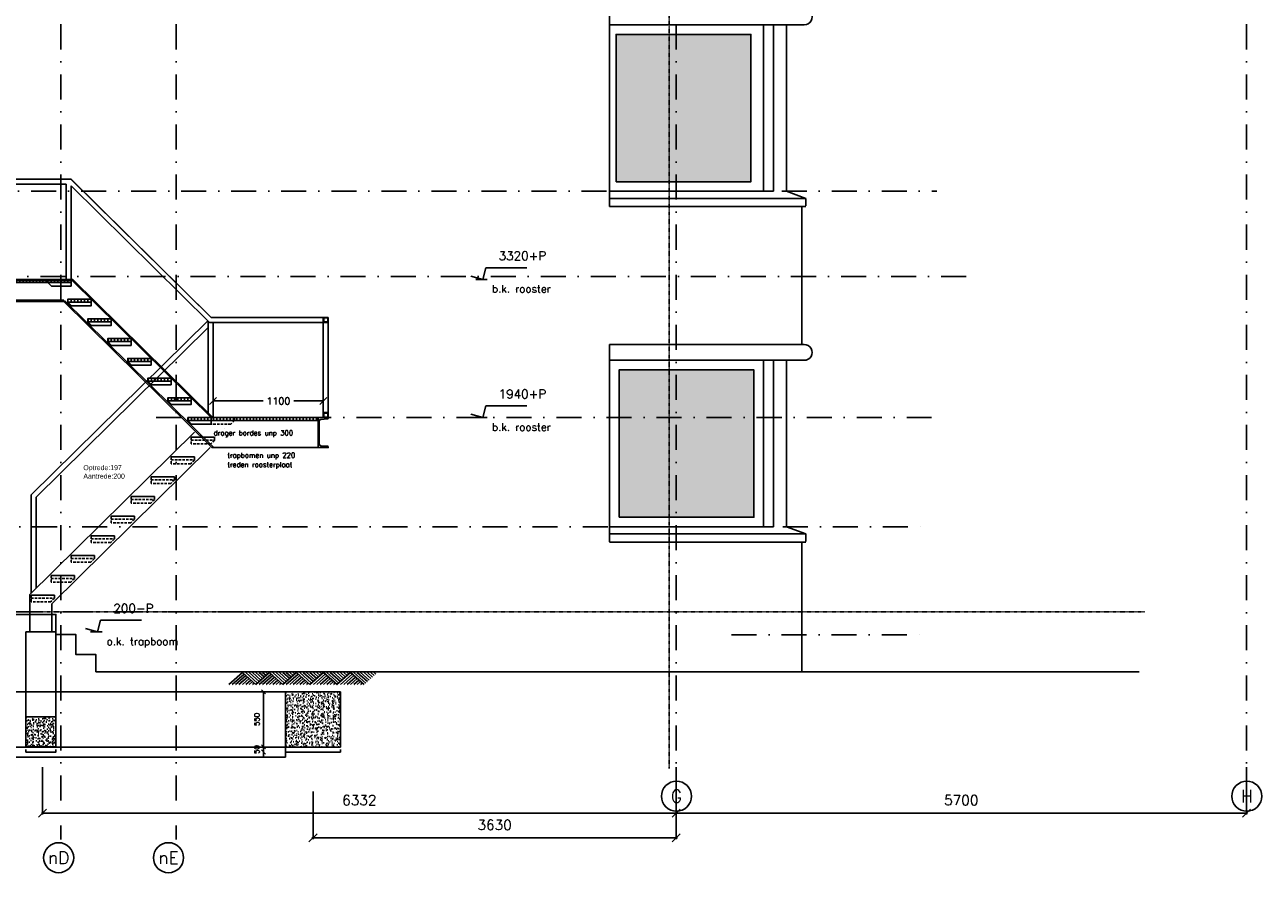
# Model space of a CAD drawing. Extents: x 145187 to 222247, y 87753 to 171871.
# Tile 22 of 37: x 162322 to 174700, y 89826 to 98308. Entities that reach past the tile are written whole.
import ezdxf
from ezdxf.enums import TextEntityAlignment as Align

# ---------------------------------------------------------------- set-up
doc = ezdxf.new("R2010")
doc.units = 0
doc.header["$LTSCALE"] = 5
doc.header["$MEASUREMENT"] = 0
doc.header["$PDMODE"] = 3
doc.header["$PDSIZE"] = 0.1
for name, pattern in [('DASHDOT', [1, 0.5, -0.25, 0, -0.25]), ('DASHED', [0.75, 0.5, -0.25]), ('DD1', [2.66667, 1.66667, -0.5, 0, -0.5])]:
    doc.linetypes.add(name, pattern=pattern)
doc.layers.get('0').update_dxf_attribs({"linetype": 'CONTINUOUS'})
doc.layers.get('DEFPOINTS').update_dxf_attribs({"linetype": 'CONTINUOUS'})
for name, color, linetype in [('A--A23--_F--3-', 9, 'CONTINUOUS'), ('A--A28--_F--3-', 7, 'CONTINUOUS'), ('A--L$1A-_RASTER_NR_10', 171, 'CONTINUOUS'), ('A--L$7A3-_STRAMIEN', 3, 'CONTINUOUS'), ('A--L11D5_GRONDWERK', 5, 'CONTINUOUS'), ('A--L16--', 7, 'CONTINUOUS'), ('A--L16--_F123-', 7, 'CONTINUOUS'), ('A--L16D4_FUNDERING_F123-', 4, 'CONTINUOUS'), ('A--L23--', 7, 'CONTINUOUS'), ('A--L23--_F--3-', 7, 'CONTINUOUS'), ('A--L28--', 7, 'CONTINUOUS'), ('A--L28--_F--3-', 1, 'CONTINUOUS'), ('A--L31--', 2, 'CONTINUOUS'), ('A--M$1A-_F123-', 1, 'CONTINUOUS'), ('A--M01A1_MAATVOERING', 1, 'CONTINUOUS'), ('A--M01B1_HOOGTE_MAATV', 1, 'CONTINUOUS'), ('A--T$7A-_STRAMIEN', 2, 'CONTINUOUS'), ('A--T$7A8-_STRAMIEN', 8, 'DASHDOT'), ('A--T01A-25_TEKST', 2, 'CONTINUOUS'), ('A--T01A-35_TEKSTPRES', 3, 'CONTINUOUS'), ('A--T01B2_HOOGTE_MAATV', 2, 'CONTINUOUS'), ('A--T01B3_HOOGTE_MAATV', 3, 'CONTINUOUS'), ('NIEUWE_INDELING', 2, 'CONTINUOUS'), ('STRAMIEN', 8, 'DD1'), ('vluchttrapd', 1, 'CONTINUOUS'), ('X--LR---_CP', 7, 'CONTINUOUS')]:
    doc.layers.add(name, color=color, linetype=linetype)
doc.styles.add('ALFA-0_25', font='ROMANS')
doc.styles.add('ALFA-0_35', font='ROMANS.shx')
doc.styles.add('HIEMSTRA', font='romans.shx')
doc.styles.add('HOOGTEXT', font='ROMANS.shx', dxfattribs={"height": 2.5})
doc.styles.add('style1', font='tsacor__.ttf', dxfattribs={"height": 10})
doc.dimstyles.new('ALFA-0_35', dxfattribs={"dimscale": 50, "dimtxt": 3.5, "dimasz": 3.5, "dimexe": 0.3, "dimexo": 0.3, "dimgap": 1.75, "dimtad": 1, "dimdec": 0, "dimzin": 0, "dimdsep": 46, "dimtxsty": 'ALFA-0_35', "dimblk1": 'OBLIQUE', "dimblk2": 'OBLIQUE', "dimsah": 1, "dimcen": 0.09, "dimdle": 0.3, "dimclrd": 1, "dimclre": 1, "dimclrt": 3, "dimadec": 0, "dimazin": 0, "dimtfac": 1, "dimtdec": 0, "dimtofl": 0, "dimtmove": 2, "dimatfit": 3, "dimldrblk": 'OBLIQUE', "dimfxl": 0, "dimtvp": 625, "dimtolj": 1, "dimtzin": 0, "dimarcsym": 0})
doc.dimstyles.get("Standard").update_dxf_attribs({"dimscale": 50, "dimtxt": 2.5, "dimasz": 2, "dimexe": 0.3, "dimexo": 0.3, "dimgap": 2, "dimtad": 1, "dimdec": 0, "dimzin": 0, "dimdsep": 46, "dimtxsty": 'HIEMSTRA', "dimblk1": 'OBLIQUE', "dimblk2": 'OBLIQUE', "dimsah": 1, "dimcen": 0.09, "dimdle": 0.3, "dimclrd": 1, "dimclre": 1, "dimclrt": 2, "dimadec": 0, "dimazin": 0, "dimtfac": 1, "dimtdec": 4, "dimtix": 1, "dimtmove": 2, "dimatfit": 3, "dimldrblk": 'OBLIQUE', "dimfxl": 0, "dimtvp": 625, "dimtolj": 1, "dimtzin": 0, "dimarcsym": 0})

# ---------------------------------------------------------------- blocks, each defined once
blk = doc.blocks.new('*U216')
at = {"layer": 'A--L23--_F--3-', "color": 2, "linetype": 'Continuous'}
blk.add_lwpolyline([(0, 0), (0, -25), (-550, -25), (-550, 0)], dxfattribs=at)
blk = doc.blocks.new('_OBLIQUE')
at = {"color": 0, "linetype": 'ByBlock'}
blk.add_line((-0.5, -0.5), (0.5, 0.5), dxfattribs=at)
blk = doc.blocks.new('*D221')
at = {"layer": 'A--M$1A-_F123-', "color": 1, "lineweight": -2, "ltscale": 10}
for p, q in [((164199, 94552), (164704, 94552)), ((164205, 94396), (164205, 94558)), ((165311, 94552), (165011, 94552)), ((165305, 94396), (165305, 94558))]:
    blk.add_line(p, q, dxfattribs=at)
at = {"layer": 'DEFPOINTS', "color": 0, "ltscale": 10}
for p in [(165305, 94552), (164205, 94390), (165305, 94390)]:
    blk.add_point(p, dxfattribs=at)
at = {"layer": 'A--M$1A-_F123-', "color": 1, "lineweight": -2, "ltscale": 10, "xscale": 70, "yscale": 70, "zscale": 70, "rotation": 180}
blk.add_blockref('_OBLIQUE', (164205, 94552), dxfattribs=at)
at = {"layer": 'A--M$1A-_F123-', "color": 1, "lineweight": -2, "ltscale": 10, "xscale": 70, "yscale": 70, "zscale": 70}
blk.add_blockref('_OBLIQUE', (165305, 94552), dxfattribs=at)
at = {"layer": 'A--M$1A-_F123-', "color": 3, "ltscale": 10, "insert": (164857, 94552), "char_height": 70, "attachment_point": 5, "style": 'ALFA-0_35'}
blk.add_mtext('\\A1;1100', dxfattribs=at)
blk = doc.blocks.new('HOOGTEP')
at = {"layer": 'A--M01A1_MAATVOERING'}
for p, q in [((-2.41, 0.65), (0, 0)), ((0, 0), (0.62, 2.33)), ((0.62, 2.33), (8.79, 2.33))]:
    blk.add_line(p, q, dxfattribs=at)
at = {"layer": 'A--M01B1_HOOGTE_MAATV'}
blk.add_line((-1.38, 0), (0.91, 0), dxfattribs=at)
at = {"layer": 'A--T01B2_HOOGTE_MAATV', "style": 'HOOGTEXT', "flags": 4}
blk.add_attdef('TEKST', (1.84, -0.67), '', height=1.5, dxfattribs=at)
at = {"layer": 'A--T01B3_HOOGTE_MAATV', "style": 'HOOGTEXT', "flags": 4}
blk.add_attdef('HOOGTE', (1.67, 3.82), '', height=1.75, dxfattribs=at)
blk = doc.blocks.new('*D239')
at = {"layer": 'A--M$1A-_F123-', "color": 1, "lineweight": -2, "ltscale": 10}
for p, q in [((164713, 91646), (164701, 91646)), ((164707, 91652), (164707, 91090)), ((164713, 91096), (164701, 91096))]:
    blk.add_line(p, q, dxfattribs=at)
at = {"layer": 'DEFPOINTS', "color": 0, "ltscale": 10}
for p in [(164719, 91646), (164707, 91096), (164719, 91096)]:
    blk.add_point(p, dxfattribs=at)
at = {"layer": 'A--M$1A-_F123-', "color": 1, "lineweight": -2, "ltscale": 10, "xscale": 40, "yscale": 40, "zscale": 40}
for p, rotation in [((164707, 91646), 90), ((164707, 91096), 270)]:
    blk.add_blockref('_OBLIQUE', p, dxfattribs=dict(at, rotation=rotation))
at = {"layer": 'A--M$1A-_F123-', "color": 2, "ltscale": 10, "insert": (164642, 91371), "char_height": 50, "attachment_point": 5, "rotation": 90, "style": 'HIEMSTRA'}
blk.add_mtext('\\A1;550', dxfattribs=at)
blk = doc.blocks.new('*D240')
at = {"layer": 'A--M$1A-_F123-', "color": 1, "lineweight": -2, "ltscale": 10}
for p, q in [((164707, 91096), (164707, 91136)), ((164707, 91096), (164707, 91046)), ((164707, 91046), (164707, 91006))]:
    blk.add_line(p, q, dxfattribs=at)
at = {"layer": 'DEFPOINTS', "color": 0, "ltscale": 10}
for p in [(164707, 91096), (164707, 91046), (164707, 91046)]:
    blk.add_point(p, dxfattribs=at)
at = {"layer": 'A--M$1A-_F123-', "color": 1, "lineweight": -2, "ltscale": 10, "xscale": 40, "yscale": 40, "zscale": 40}
for p, rotation in [((164707, 91096), 270), ((164707, 91046), 90)]:
    blk.add_blockref('_OBLIQUE', p, dxfattribs=dict(at, rotation=rotation))
at = {"layer": 'A--M$1A-_F123-', "color": 2, "ltscale": 10, "insert": (164642, 91071), "char_height": 50, "attachment_point": 5, "rotation": 90, "style": 'HIEMSTRA'}
blk.add_mtext('\\A1;50', dxfattribs=at)
blk = doc.blocks.new('*U243')
at = {"layer": 'A--L23--_F--3-', "color": 2, "linetype": 'Continuous'}
blk.add_lwpolyline([(0, 0), (0, -25), (-300, -25), (-300, 0)], dxfattribs=at)
blk = doc.blocks.new('Q022191-')
at = {"layer": 'A--L28--_F--3-', "color": 4, "linetype": 'Continuous'}
blk.add_lwpolyline([(-25, 0), (-25, 20, -0.414214), (-20, 25), (20, 25, -0.414214), (25, 20), (25, -20, -0.414214), (20, -25), (-20, -25, -0.414214), (-25, -20), (-25, 0), (-20, 0), (-20, -15, 0.414214), (-15, -20), (15, -20, 0.414214), (20, -15), (20, 15, 0.414214), (15, 20), (-15, 20, 0.414214), (-20, 15), (-20, 0)], format="xyb", close=True, dxfattribs=at)
at = {"layer": 'X--LR---_CP', "color": 4, "linetype": 'Continuous', "ltscale": 10}
for p in [(-25, 0), (0, 0), (25, 0)]:
    blk.add_point(p, dxfattribs=at)
blk = doc.blocks.new('*D2409')
at = {"layer": 'A--M$1A-_F123-', "color": 1, "lineweight": -2, "ltscale": 10}
for p, q in [((162500, 90896), (162500, 90423)), ((168832, 90896), (168832, 90423)), ((162488, 90435), (168844, 90435))]:
    blk.add_line(p, q, dxfattribs=at)
at = {"layer": 'DEFPOINTS', "color": 0, "ltscale": 10}
for p in [(162500, 90908), (168832, 90908), (168832, 90435)]:
    blk.add_point(p, dxfattribs=at)
at = {"layer": 'A--M$1A-_F123-', "color": 1, "lineweight": -2, "ltscale": 10, "xscale": 80, "yscale": 80, "zscale": 80, "rotation": 180}
blk.add_blockref('_OBLIQUE', (162500, 90435), dxfattribs=at)
at = {"layer": 'A--M$1A-_F123-', "color": 1, "lineweight": -2, "ltscale": 10, "xscale": 80, "yscale": 80, "zscale": 80}
blk.add_blockref('_OBLIQUE', (168832, 90435), dxfattribs=at)
at = {"layer": 'A--M$1A-_F123-', "color": 3, "ltscale": 10, "insert": (165666, 90565), "char_height": 100, "attachment_point": 5, "style": 'HIEMSTRA'}
blk.add_mtext('\\A1;6332', dxfattribs=at)
blk = doc.blocks.new('*D2410')
at = {"layer": 'A--M$1A-_F123-', "color": 1, "lineweight": -2, "ltscale": 10}
for p, q in [((165203, 90650), (165203, 90176)), ((168833, 90650), (168833, 90176)), ((165191, 90188), (168845, 90188))]:
    blk.add_line(p, q, dxfattribs=at)
at = {"layer": 'DEFPOINTS', "color": 0, "ltscale": 10}
for p in [(165203, 90662), (168833, 90662), (168833, 90188)]:
    blk.add_point(p, dxfattribs=at)
at = {"layer": 'A--M$1A-_F123-', "color": 1, "lineweight": -2, "ltscale": 10, "xscale": 80, "yscale": 80, "zscale": 80, "rotation": 180}
blk.add_blockref('_OBLIQUE', (165203, 90188), dxfattribs=at)
at = {"layer": 'A--M$1A-_F123-', "color": 1, "lineweight": -2, "ltscale": 10, "xscale": 80, "yscale": 80, "zscale": 80}
blk.add_blockref('_OBLIQUE', (168833, 90188), dxfattribs=at)
at = {"layer": 'A--M$1A-_F123-', "color": 3, "ltscale": 10, "insert": (167018, 90318), "char_height": 100, "attachment_point": 5, "style": 'HIEMSTRA'}
blk.add_mtext('\\A1;3630', dxfattribs=at)
blk = doc.blocks.new('*D2412')
at = {"layer": 'A--M$1A-_F123-', "color": 1, "lineweight": -2, "ltscale": 10}
for p, q in [((168832, 90896), (168832, 90423)), ((174532, 90896), (174532, 90423)), ((168820, 90435), (174544, 90435))]:
    blk.add_line(p, q, dxfattribs=at)
at = {"layer": 'DEFPOINTS', "color": 0, "ltscale": 10}
for p in [(168832, 90908), (174532, 90908), (174532, 90435)]:
    blk.add_point(p, dxfattribs=at)
at = {"layer": 'A--M$1A-_F123-', "color": 1, "lineweight": -2, "ltscale": 10, "xscale": 80, "yscale": 80, "zscale": 80, "rotation": 180}
blk.add_blockref('_OBLIQUE', (168832, 90435), dxfattribs=at)
at = {"layer": 'A--M$1A-_F123-', "color": 1, "lineweight": -2, "ltscale": 10, "xscale": 80, "yscale": 80, "zscale": 80}
blk.add_blockref('_OBLIQUE', (174532, 90435), dxfattribs=at)
at = {"layer": 'A--M$1A-_F123-', "color": 3, "ltscale": 10, "insert": (171682, 90565), "char_height": 100, "attachment_point": 5, "style": 'HIEMSTRA'}
blk.add_mtext('\\A1;5700', dxfattribs=at)
blk = doc.blocks.new('trede 04')
at = {"layer": 'vluchttrapd', "color": 3, "ltscale": 10}
for p, q in [((33, 0), (33, -30)), ((66, 0), (66, -30)), ((99, 0), (99, -30)), ((132, 0), (132, -30)), ((165, 0), (165, -30)), ((198, 0), (198, -30)), ((231, 0), (231, -30))]:
    blk.add_line(p, q, dxfattribs=at)
blk.add_lwpolyline([(0, -30), (233, -30), (233, 0), (0, 0)], close=True, dxfattribs=at)
at = {"layer": 'vluchttrapd', "linetype": 'DASHED', "ltscale": 10}
blk.add_lwpolyline([(0, -30), (233, -30), (233, 0), (0, 0)], close=True, dxfattribs=at)
at = {"layer": 'vluchttrapd', "linetype": 'ByBlock', "ltscale": 10}
blk.add_lwpolyline([(0, 0), (233, 0), (233, -30), (196, -67), (0, -67)], close=True, dxfattribs=at)
blk = doc.blocks.new('Q020680-')
at = {"layer": 'A--L28--_F--3-', "color": 4, "linetype": 'Continuous'}
blk.add_lwpolyline([(0, -150), (0, 150), (100, 150), (100, 145, -0.391021), (93, 137), (25, 132, 0.39104), (10, 116), (10, -116, 0.39104), (25, -132), (93, -137, -0.391021), (100, -145), (100, -150)], format="xyb", close=True, dxfattribs=at)
at = {"layer": 'X--LR---_CP', "color": 4, "linetype": 'Continuous', "ltscale": 10}
for p in [(0, 0), (0, 0), (10, 0)]:
    blk.add_point(p, dxfattribs=at)
blk = doc.blocks.new('Q010064-')
at = {"layer": 'A--L16--_F123-', "color": 1, "linetype": 'Continuous'}
for points in [[(37.5, -37.5), (75, 0)], [(75, -75), (150, 0)], [(112.5, -112.5), (225, 0)], [(150, -150), (300, 0)], [(187.5, -187.5), (375, 0)], [(225, -225), (450, 0)], [(262.5, -262.5), (525, 0)], [(300, -300), (600, 0)], [(900, -300), (600, 0)], [(375, -300), (337.5, -262.5)], [(450, -300), (375, -225)], [(525, -300), (412.5, -187.5)], [(600, -300), (450, -150)], [(675, -300), (487.5, -112.5)], [(750, -300), (525, -75)], [(825, -300), (562.5, -37.5)]]:
    blk.add_lwpolyline(points, dxfattribs=at)
at = {"layer": 'X--LR---_CP'}
blk.add_point((600, 0), dxfattribs=at)
blk.add_point((600, 0), dxfattribs=at)

msp = doc.modelspace()

# ---------------------------------------------------------------- hatches: boundary and pattern name
at = {"layer": 'A--A23--_F--3-'}
h = msp.add_hatch(dxfattribs=at)
h.set_pattern_fill('AR-CONC', color=256, scale=10, style=0)
h.set_pattern_definition([(50, (-2248.85, 3791.46), (71.726018, -6.275213), [7.5, -82.5]), (355, (-2248.85, 3791.46), (-13.875133, 75.219213), [6, -66]), (100.4514, (-2242.87, 3790.94), (57.850938, 68.943954), [6.37402, -70.11421]), (46.1842, (-2248.85, 3811.46), (106.724105, -16.5519), [11.25, -123.75]), (96.6356, (-2239.95, 3810.08), (93.46627, 97.411787), [9.56103, -105.1713]), (351.1842, (-2248.85, 3811.46), (93.466195, 97.41186), [9, -99]), (21, (-2238.85, 3806.46), (59.690705, -40.261889), [7.5, -82.5]), (326, (-2238.85, 3806.46), (24.331533, 72.515005), [6, -66]), (71.4514, (-2233.874, 3803.104), (84.022263, 32.25305), [6.37402, -70.11421]), (37.5, (-2248.849, 3791.46), (1.2159855, 33.2893854), [0, -65.2, 0, -67, 0, -66.25]), (7.5, (-2248.85, 3791.46), (26.306954, 39.441171), [0, -38.2, 0, -63.7, 0, -25.25]), (327.5, (-2271.15, 3791.46), (53.3822436, -2.255487), [0, -25, 0, -78, 0, -103.5]), (317.5, (-2281.15, 3791.46), (58.318617, 10.010498), [0, -32.5, 0, -51.8, 0, -73.5])])
h.paths.add_polyline_path([(165477.5, 91095.9), (164927.5, 91095.9), (164927.5, 91645.9), (165477.5, 91645.9)])
h = msp.add_hatch(dxfattribs=at)
h.set_pattern_fill('AR-CONC', color=256, scale=10, style=0)
h.set_pattern_definition([(50, (-4843.31, 3541.595), (71.726018, -6.275213), [7.5, -82.5]), (355, (-4843.31, 3541.595), (-13.875133, 75.219213), [6, -66]), (100.4514, (-4837.335, 3541.07), (57.850938, 68.943954), [6.37402, -70.11421]), (46.1842, (-4843.31, 3561.595), (106.724105, -16.5519), [11.25, -123.75]), (96.6356, (-4834.42, 3560.22), (93.46627, 97.411787), [9.56103, -105.1713]), (351.1842, (-4843.31, 3561.6), (93.466195, 97.41186), [9, -99]), (21, (-4833.31, 3556.595), (59.690705, -40.261889), [7.5, -82.5]), (326, (-4833.31, 3556.595), (24.331533, 72.515005), [6, -66]), (71.4514, (-4828.34, 3553.24), (84.022263, 32.25305), [6.37402, -70.11421]), (37.5, (-4843.312, 3541.595), (1.2159855, 33.2893854), [0, -65.2, 0, -67, 0, -66.25]), (7.5, (-4843.312, 3541.595), (26.306954, 39.441171), [0, -38.2, 0, -63.7, 0, -25.25]), (327.5, (-4865.612, 3541.595), (53.3822436, -2.255487), [0, -25, 0, -78, 0, -103.5]), (317.5, (-4875.61, 3541.595), (58.318617, 10.010498), [0, -32.5, 0, -51.8, 0, -73.5])])
h.paths.add_polyline_path([(162633.1, 91096), (162333.1, 91096), (162333.1, 91396), (162633.1, 91396)])
at = {"layer": 'A--L$1A-_RASTER_NR_10'}
for points in [[(169579.3, 98212.2), (168232, 98212.2), (168232, 96740.6), (169579.3, 96740.6)], [(169609.3, 94862.2), (168262, 94862.2), (168262, 93390.6), (169609.3, 93390.6)]]:
    msp.add_hatch(color=256, dxfattribs=at).paths.add_polyline_path(points)
at = {"layer": 'vluchttrapd', "ltscale": 10}
h = msp.add_hatch(dxfattribs=at)
h.set_pattern_fill('ANSI31', color=256, scale=266, angle=45, style=0)
h.set_pattern_definition([(90, (-1750.493, 9675.268), (-33.25, 7e-15), [])])
h.paths.add_polyline_path([(160935.9, 95734.9), (162552.3, 95734.9), (162552.3, 95765.9), (160935.9, 95765.9)])
h = msp.add_hatch(dxfattribs=at)
h.set_pattern_fill('ANSI31', color=256, scale=266, angle=45, style=0)
h.set_pattern_definition([(90, (1847.93, 8295.266), (-33.25, 7e-15), [])])
h.paths.add_polyline_path([(164185.3, 94355.9), (165255.3, 94355.9), (165255.3, 94385.9), (164185.3, 94385.9)])

# ---------------------------------------------------------------- linework, layer by layer
at = {"layer": 'A--L$7A3-_STRAMIEN', "linetype": 'Continuous', "extrusion": (0, 0, -1)}
for centre in [(168835.2, 90604.3), (174535.2, 90604.3), (162661, 89990.3), (163759.1, 89990.3)]:
    msp.add_ellipse(centre, major_axis=(-106.1, 106.1), ratio=1, dxfattribs=at)
at = {"layer": 'A--L11D5_GRONDWERK'}
for p, q in [((160849.7, 92415.9), (162633.1, 92419.3)), ((163033.1, 91845.9), (173459.5, 91845.9))]:
    msp.add_line(p, q, dxfattribs=at)
msp.add_lwpolyline([(162433.1, 92419.3), (162633.1, 92419.3), (162633.1, 92219.3), (162833.1, 92219.3), (162833.1, 92019.3), (163033.1, 92019.3), (163033.1, 91845.9)], dxfattribs=at)
at = {"layer": 'A--L16D4_FUNDERING_F123-'}
for points in [[(165477.5, 91095.9), (164927.5, 91095.9), (164927.5, 91645.9), (165477.5, 91645.9)], [(162633.1, 91096), (162333.1, 91096), (162333.1, 91396), (162633.1, 91396)]]:
    msp.add_lwpolyline(points, close=True, dxfattribs=at)
at = {"layer": 'A--L31--', "linetype": 'Continuous'}
for p, q in [((170088.8, 96492.2, 0.1), (170089.8, 95124, 0.1)), ((170088.8, 93142.2, 0.1), (170089.8, 91845.9))]:
    msp.add_line(p, q, dxfattribs=at)
at = {"layer": 'A--L31--'}
msp.add_lwpolyline([(152814.3, 91095.9), (164927.5, 91095.9), (164927.5, 90995.9), (152814.3, 90995.9)], close=True, dxfattribs=at)
at = {"layer": 'A--T$7A8-_STRAMIEN', "color": 8}
msp.add_line((173518.1, 92445.9, 15.7), (147410.6, 92445.9, 16.6), dxfattribs=at)
at = {"layer": 'NIEUWE_INDELING', "color": 3}
for p, q in [((168167.1, 98465.1), (168167.1, 96494.6)), ((168165.7, 98307.9), (170112.7, 98307.9)), ((168167, 96574.6), (170127.7, 96574.6)), ((169934.3, 96645.9, 0), (170127.7, 96574.6)), ((170127.7, 96574.6), (170127.7, 96498.8, -17)), ((168167, 96492.2), (170127.7, 96492.2)), ((168167.1, 95115.1), (170112.6, 95115.1)), ((168167.1, 95115.1), (168167.1, 93144.6)), ((168165.7, 94957.9), (170112.7, 94957.9)), ((168167, 93224.6), (170127.7, 93224.6)), ((169934.3, 93295.9, 0), (170127.7, 93224.6)), ((170127.7, 93224.6), (170127.7, 93148.8, -17)), ((168167, 93142.2), (170127.7, 93142.2))]:
    msp.add_line(p, q, dxfattribs=at)
at = {"layer": 'NIEUWE_INDELING', "color": 1}
for p, q in [((169704.3, 98307.9, 16.6), (169704.3, 96645.9, 16.6)), ((169805.2, 98307.9, 0), (169805.2, 96645.9, 0)), ((169934.3, 98307.9, 0), (169934.3, 96645.9, 0)), ((169803.9, 96645.9, 16.6), (168167, 96645.8)), ((169704.3, 94957.9, 16.6), (169704.3, 93295.9, 16.6)), ((169805.2, 94957.9, 0), (169805.2, 93295.9, 0)), ((169934.3, 94957.9, 0), (169934.3, 93295.9, 0)), ((169803.9, 93295.9, 16.6), (168167, 93295.8))]:
    msp.add_line(p, q, dxfattribs=at)
at = {"layer": 'NIEUWE_INDELING', "color": 1, "elevation": 16.6}
for points in [[(168232, 96740.6), (169579.3, 96740.6), (169579.3, 98212.2), (168232, 98212.2)], [(168262, 93390.6), (169609.3, 93390.6), (169609.3, 94862.2), (168262, 94862.2)]]:
    msp.add_lwpolyline(points, close=True, dxfattribs=at)
at = {"layer": 'NIEUWE_INDELING', "color": 3, "extrusion": (0, 0, -1)}
for centre in [(170114.1, 98386.5), (170114, 95036.5)]:
    msp.add_ellipse(centre, major_axis=(-55.6, 55.6), ratio=1, start_param=0.7670645, end_param=3.9438353, dxfattribs=at)
at = {"layer": 'STRAMIEN', "linetype": 'DASHDOT', "ltscale": 100}
for p, q in [((162682.5, 110315), (162682.5, 90172.2)), ((163835.7, 110315), (163835.7, 90172.2)), ((168831.8, 110315), (168831.8, 90754.3)), ((174531.8, 110315), (174531.8, 90754.3)), ((160385.3, 96645.9, 0), (171436.3, 96645.9, 0)), ((171730.5, 95795.9, -0.1), (149883, 95795.9)), ((163635.9, 94385.9, 0), (171384.2, 94385.9, -0.1)), ((160396.8, 93295.9, 0), (171384.2, 93295.9, 0)), ((164497.5, 92445.9), (150148.7, 92445.9)), ((169386.3, 92217.5), (171297.1, 92217.5))]:
    msp.add_line(p, q, dxfattribs=at)
at = {"layer": 'STRAMIEN', "color": 8, "linetype": 'DASHDOT'}
msp.add_line((168761.2, 106831.3, 16.6), (168761.2, 90881.9, 16.6), dxfattribs=at)
at = {"layer": 'vluchttrapd', "ltscale": 10}
for p, q in [((162784.4, 96765.8), (160855.9, 96766.4)), ((162735.3, 96716.4), (160855.9, 96716.4)), ((162735.3, 95764.9), (162735.3, 96716.4)), ((164184.9, 95385.9), (162784, 96765.8)), ((164185.3, 95385.9), (162784.4, 96765.8)), ((164167.6, 95335.9), (162785.3, 96700.6)), ((162785.3, 95764.9), (162785.3, 96700.6)), ((162711.1, 95557.9), (160935.9, 95557.9)), ((162711.1, 95545.9), (160935.9, 95545.9)), ((164193.4, 94085.9), (162711.1, 95545.9)), ((164210.5, 94085.9), (162719.5, 95554.4)), ((162385.1, 93613), (164150.9, 95352.4)), ((164155.3, 95345.3), (164155.3, 94437.7)), ((165330.3, 95335.9), (164167.6, 95335.9)), ((165236.2, 95335.9), (164167.6, 95335.9)), ((165236.2, 95385.9), (164184.9, 95385.9)), ((165330.3, 95385.9), (164185.3, 95385.9)), ((164205.3, 94385.9), (164205.3, 95335.9)), ((164205.3, 95335.9), (164205.3, 94437.7)), ((165305.3, 94410.9), (165305.3, 95335.9)), ((165355.3, 94385.9), (165355.3, 95385.9)), ((162435.1, 93592.1), (164155.3, 95286.6)), ((165355.3, 94410.9), (165355.3, 95253.4)), ((163955.3, 94385.9), (164155.3, 94385.9)), ((164155.3, 94385.9), (164185.3, 94385.9)), ((162373.1, 92618.1), (164020.2, 94240.4)), ((162593.1, 92526), (164176.9, 94086)), ((165255.3, 94085.9), (164193.4, 94085.9)), ((162385.1, 92633.6), (162385.1, 93613)), ((162435.1, 92682.7), (162435.1, 93592.1)), ((162373.1, 92618.1), (162373.1, 92246)), ((162593.1, 92245.9), (162593.1, 92526)), ((162333.1, 92245.9), (162633.1, 92245.9)), ((162333.1, 91396), (162333.1, 92245.9)), ((162633.1, 91396), (162633.1, 92245.9)), ((164927.5, 91645.9), (160966.4, 91645.9))]:
    msp.add_line(p, q, dxfattribs=at)
for points in [[(160855.9, 95765.9), (162801.3, 95765.9), (164202.4, 94385.9)], [(160855.9, 95753.9), (162796.4, 95753.9), (164193.9, 94377.3)], [(164318.2, 94277), (164318.2, 94277)]]:
    msp.add_lwpolyline(points, dxfattribs=at)
at = {"layer": 'vluchttrapd', "color": 3, "ltscale": 10, "elevation": 0}
msp.add_lwpolyline([(160935.9, 95734.9), (162552.3, 95734.9), (162552.3, 95765.9), (160935.9, 95765.9)], close=True, dxfattribs=at)
at = {"layer": 'vluchttrapd', "color": 3, "ltscale": 10}
msp.add_lwpolyline([(164185.3, 94355.9), (165255.3, 94355.9), (165255.3, 94385.9), (164185.3, 94385.9)], close=True, dxfattribs=at)
at = {"layer": 'vluchttrapd', "linetype": 'DASHED', "ltscale": 10}
for points in [[(164185.3, 94355.9), (164418.3, 94355.9), (164418.3, 94385.9), (164185.3, 94385.9)], [(164185.3, 94385.9), (164418.3, 94385.9), (164418.3, 94355.9), (164381.3, 94318.9), (164185.3, 94318.9)], [(163985.1, 94159), (164218.1, 94159), (164218.1, 94189), (163985.1, 94189)], [(163985.1, 94189), (164218.1, 94189), (164218.1, 94159), (164181.1, 94122), (163985.1, 94122)], [(163785.1, 93962), (164018.1, 93962), (164018.1, 93992), (163785.1, 93992)], [(163785.1, 93992), (164018.1, 93992), (164018.1, 93962), (163981.1, 93925), (163785.1, 93925)], [(163585.1, 93765), (163818.1, 93765), (163818.1, 93795), (163585.1, 93795)], [(163585.1, 93795), (163818.1, 93795), (163818.1, 93765), (163781.1, 93728), (163585.1, 93728)], [(163385.1, 93568), (163618.1, 93568), (163618.1, 93598), (163385.1, 93598)], [(163385.1, 93598), (163618.1, 93598), (163618.1, 93568), (163581.1, 93531), (163385.1, 93531)], [(163185.1, 93371), (163418.1, 93371), (163418.1, 93401), (163185.1, 93401)], [(163185.1, 93401), (163418.1, 93401), (163418.1, 93371), (163381.1, 93334), (163185.1, 93334)], [(162985.1, 93174), (163218.1, 93174), (163218.1, 93204), (162985.1, 93204)], [(162985.1, 93204), (163218.1, 93204), (163218.1, 93174), (163181.1, 93137), (162985.1, 93137)], [(162785.1, 92977), (163018.1, 92977), (163018.1, 93007), (162785.1, 93007)], [(162785.1, 93007), (163018.1, 93007), (163018.1, 92977), (162981.1, 92940), (162785.1, 92940)], [(162585.1, 92780), (162818.1, 92780), (162818.1, 92810), (162585.1, 92810)], [(162585.1, 92810), (162818.1, 92810), (162818.1, 92780), (162781.1, 92743), (162585.1, 92743)], [(162385.1, 92583), (162618.1, 92583), (162618.1, 92613), (162385.1, 92613)], [(162385.1, 92613), (162618.1, 92613), (162618.1, 92583), (162581.1, 92546), (162385.1, 92546)]]:
    msp.add_lwpolyline(points, close=True, dxfattribs=at)

# ---------------------------------------------------------------- block references
ref = msp.add_blockref('HOOGTEP', (166899.7, 95765.9, 0), dxfattribs=dict(xscale=50, yscale=50, zscale=50))
ref.add_attrib('TEKST', 'b.k. rooster', (166991.7, 95633.7, 0), dxfattribs={"layer": 'A--T01B2_HOOGTE_MAATV', "height": 75, "style": 'HOOGTEXT', "flags": 4})
ref.add_attrib('HOOGTE', '3320+P', (167058.3, 95956.9, 0), dxfattribs={"layer": 'A--T01B3_HOOGTE_MAATV', "height": 87.5, "style": 'HOOGTEXT', "flags": 4})
ref = msp.add_blockref('HOOGTEP', (166899.7, 94385.9, 0), dxfattribs=dict(xscale=50, yscale=50, zscale=50))
ref.add_attrib('TEKST', 'b.k. rooster', (166991.7, 94253.7, 0), dxfattribs={"layer": 'A--T01B2_HOOGTE_MAATV', "height": 75, "style": 'HOOGTEXT', "flags": 4})
ref.add_attrib('HOOGTE', '1940+P', (167058.3, 94576.9, 0), dxfattribs={"layer": 'A--T01B3_HOOGTE_MAATV', "height": 87.5, "style": 'HOOGTEXT', "flags": 4})
ref = msp.add_blockref('HOOGTEP', (163049.2, 92245.9), dxfattribs=dict(xscale=50, yscale=50, zscale=50))
ref.add_attrib('TEKST', 'o.k. trapboom', (163141.2, 92113.7), dxfattribs={"layer": 'A--T01B2_HOOGTE_MAATV', "height": 75, "style": 'HOOGTEXT', "flags": 4})
ref.add_attrib('HOOGTE', '200-P', (163207.8, 92436.9), dxfattribs={"layer": 'A--T01B3_HOOGTE_MAATV', "height": 87.5, "style": 'HOOGTEXT', "flags": 4})
at = {"layer": 'A--L16--', "xscale": -0.4504033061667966, "yscale": 0.4}
for p in [(164767.3, 91839.6), (165037.5, 91839.6), (165307.7, 91839.6), (165578, 91839.6), (165848.2, 91839.6)]:
    msp.add_blockref('Q010064-', p, dxfattribs=at)
at = {"layer": 'A--L23--'}
for name, p in [('*U243', (162633.3, 91070.3)), ('*U216', (165477.7, 91070.9))]:
    msp.add_blockref(name, p, dxfattribs=at)
at = {"layer": 'A--L28--'}
for p in [(165330.3, 95360.8), (165330.3, 94410.8)]:
    msp.add_blockref('Q022191-', p, dxfattribs=at)
at = {"layer": 'A--L28--', "xscale": -1, "rotation": 180}
msp.add_blockref('Q020680-', (165255.3, 94235.9), dxfattribs=at)
at = {"layer": 'vluchttrapd', "xscale": -1}
for p in [(162785.3, 95764.9), (162985.3, 95567.9), (163185.4, 95370.9), (163385.2, 95173.9), (163585.2, 94976.9), (163785.3, 94779.9), (163985.2, 94582.9), (164185.3, 94385.9)]:
    msp.add_blockref('trede 04', p, dxfattribs=at)

# ---------------------------------------------------------------- texts
at = {"layer": 'A--T$7A-_STRAMIEN', "style": 'ALFA-0_25'}
for s, p in [('G', (168835.2, 90604.3)), ('H', (174535.2, 90604.3)), ('nD', (162661, 89990.3)), ('nE', (163759.1, 89990.3))]:
    msp.add_text(s, height=125, dxfattribs=at).set_placement(p, align=Align.MIDDLE_CENTER)
at = {"layer": 'A--T01A-25_TEKST', "style": 'HIEMSTRA'}
for s, p in [('drager bordes unp 300', (164209.3, 94208.1)), ('trapbomen unp 220', (164346.2, 93984.9)), ('treden roosterplaat', (164346.2, 93891.1))]:
    msp.add_text(s, height=50, dxfattribs=at).set_placement(p)
at = {"layer": 'A--T01A-35_TEKSTPRES', "style": 'style1'}
for s, p in [('Aantrede:200', (162908.1, 93775.7)), ('Optrede:197', (162908.1, 93860.5))]:
    msp.add_text(s, height=50, dxfattribs=at).set_placement(p)

# ---------------------------------------------------------------- dimensions: what is measured, and where the dimension line sits
at = {"layer": 'A--M$1A-_F123-', "ltscale": 10}
dim = msp.add_linear_dim(base=(165305.3, 94552.4), p1=(164205.3, 94390), p2=(165305.3, 94390), dimstyle='ALFA-0_35', override={"dimscale": 20}, dxfattribs=at)
dim.commit()
dim.dimension.update_dxf_attribs({"geometry": '*D221', "text_midpoint": (164857.2, 94552.4), "dimtype": 160})
at = {"layer": 'A--M$1A-_F123-'}
for base, p1, p2, picture, middle in [((164706.9, 91095.9), (164719.1, 91645.9), (164719.1, 91095.9), '*D239', (164641.9, 91370.9)), ((164706.9, 91045.9), (164706.9, 91095.9), (164706.9, 91045.9), '*D240', (164641.9, 91070.9))]:
    dim = msp.add_linear_dim(base=base, p1=p1, p2=p2, angle=90, dimstyle='Standard', override={"dimscale": 20}, dxfattribs=at)
    dim.commit()
    dim.dimension.update_dxf_attribs({"geometry": picture, "text_midpoint": middle})
for base, p1, p2, picture, middle in [((168831.8, 90434.5), (162499.6, 90908.5), (168831.8, 90908.5), '*D2409', (165665.7, 90564.5)), ((174531.8, 90434.5), (168831.8, 90908.5), (174531.8, 90908.5), '*D2412', (171681.8, 90564.5)), ((168832.8, 90188.1), (165202.5, 90662), (168832.8, 90662), '*D2410', (167017.6, 90318.1))]:
    dim = msp.add_linear_dim(base=base, p1=p1, p2=p2, dimstyle='Standard', override={"dimscale": 40, "dimclrt": 3}, dxfattribs=at)
    dim.commit()
    dim.dimension.update_dxf_attribs({"geometry": picture, "text_midpoint": middle})

doc.saveas('drawing.dxf')
